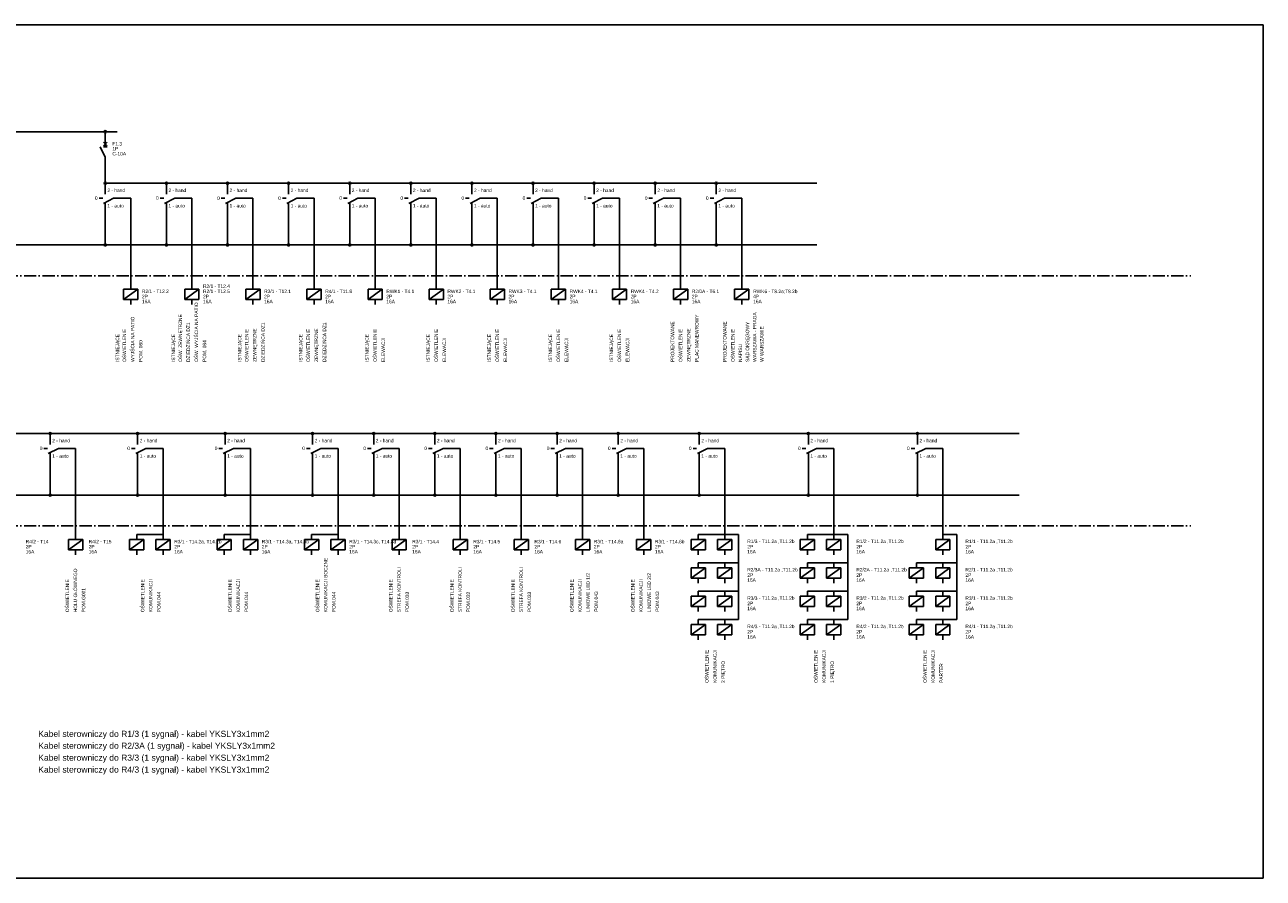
# Model space of a CAD drawing. Header units: centimetres. Extents: x -4250 to -484, y 169 to 6592.
# Tile 3 of 178: x -3707 to -3098, y 2011 to 2431. Entities that reach past the tile are written whole.
import ezdxf

# ---------------------------------------------------------------- set-up
doc = ezdxf.new("R2010")
doc.units = ezdxf.units.CM
doc.linetypes.add('ACAD_ISO10W100', pattern=[18, 12, -3, 0, -3])
doc.layers.add('1', color=7, linetype='Continuous')
doc.styles.add('ARIAL', font='arial.ttf')

msp = doc.modelspace()

# ---------------------------------------------------------------- linework, layer by layer
for p, q in [((-4249.7785, 2431.0084), (-3098.1985, 2431.0084)), ((-3098.1985, 2011.0084), (-3098.1985, 2431.0084)), ((-3639.2768, 2180.1688), (-3652.2516, 2180.1688)), ((-3596.252, 2180.1688), (-3609.2268, 2180.1688)), ((-3553.2272, 2180.1688), (-3566.202, 2180.1688)), ((-3363.0702, 2180.1688), (-3376.045, 2180.1688)), ((-3309.4238, 2180.1688), (-3322.3986, 2180.1688)), ((-3363.0702, 2166.2113), (-3376.045, 2166.2113)), ((-3309.4238, 2166.2113), (-3322.3986, 2166.2113)), ((-3255.7775, 2166.2113), (-3268.7523, 2166.2113)), ((-3363.0702, 2152.2538), (-3376.045, 2152.2538)), ((-3309.4238, 2152.2538), (-3322.3986, 2152.2538)), ((-3255.7775, 2152.2538), (-3268.7523, 2152.2538)), ((-3363.0702, 2138.2963), (-3376.045, 2138.2963)), ((-3309.4238, 2138.2963), (-3322.3986, 2138.2963)), ((-3255.7775, 2138.2963), (-3268.7523, 2138.2963)), ((-4249.7785, 2011.0084), (-3098.1985, 2011.0084))]:
    msp.add_line(p, q)
at = {"linetype": 'ACAD_ISO10W100', "ltscale": 0.5}
for points in [[(-4208.1514, 2307.5254), (-3133.7513, 2307.5254)], [(-4208.1514, 2184.3785), (-3133.7513, 2184.3785)]]:
    msp.add_lwpolyline(points, dxfattribs=at)
at = {"layer": '1'}
for p, q in [((-4144.5404, 2378.3963), (-3661.778, 2378.3963)), ((-3667.6884, 2352.9951), (-3667.6884, 2360.8963)), ((-3218.2703, 2229.8482), (-3724.8516, 2229.8482)), ((-3356.1963, 2180.1688), (-3363.0702, 2180.1688)), ((-3356.1963, 2180.1688), (-3356.1963, 2166.2113)), ((-3302.5499, 2180.1688), (-3309.4238, 2180.1688)), ((-3302.5499, 2180.1688), (-3302.5499, 2166.2113)), ((-3248.9036, 2180.1688), (-3255.7775, 2180.1688)), ((-3248.9036, 2180.1688), (-3248.9036, 2166.2113)), ((-3356.1963, 2166.2113), (-3363.0702, 2166.2113)), ((-3356.1963, 2166.2113), (-3356.1963, 2152.2538)), ((-3302.5499, 2166.2113), (-3309.4238, 2166.2113)), ((-3302.5499, 2166.2113), (-3302.5499, 2152.2538)), ((-3248.9036, 2166.2113), (-3255.7775, 2166.2113)), ((-3248.9036, 2166.2113), (-3248.9036, 2152.2538)), ((-3356.1963, 2152.2538), (-3363.0702, 2152.2538)), ((-3356.1963, 2152.2538), (-3356.1963, 2138.2963)), ((-3302.5499, 2152.2538), (-3309.4238, 2152.2538)), ((-3302.5499, 2152.2538), (-3302.5499, 2138.2963)), ((-3248.9036, 2152.2538), (-3255.7775, 2152.2538)), ((-3248.9036, 2152.2538), (-3248.9036, 2138.2963)), ((-3356.1963, 2138.2963), (-3363.0702, 2138.2963)), ((-3302.5499, 2138.2963), (-3309.4238, 2138.2963)), ((-3248.9036, 2138.2963), (-3255.7775, 2138.2963))]:
    msp.add_line(p, q, dxfattribs=at)
at = {"layer": '1', "color": 3}
for p, q in [((-3667.6884, 2378.3963), (-3667.6884, 2375.8463)), ((-3667.6884, 2375.8963), (-3667.6884, 2370.8963)), ((-3667.6884, 2365.8963), (-3670.1884, 2370.8963)), ((-3668.5884, 2371.4963), (-3666.7884, 2373.2963)), ((-3666.7884, 2371.4963), (-3668.5884, 2373.2963)), ((-3666.7884, 2370.8963), (-3668.5884, 2370.8963)), ((-3667.6884, 2365.8963), (-3667.6884, 2360.8963)), ((-3668.9656, 2345.6107), (-3670.7656, 2345.6107)), ((-3663.6128, 2345.6107), (-3668.6128, 2343.1107)), ((-3667.6884, 2347.6485), (-3667.6884, 2349.4485)), ((-3638.9156, 2345.6107), (-3640.7156, 2345.6107)), ((-3633.5628, 2345.6107), (-3638.5628, 2343.1107)), ((-3637.6384, 2347.6485), (-3637.6384, 2349.4485)), ((-3608.8656, 2345.6107), (-3610.6656, 2345.6107)), ((-3603.5128, 2345.6107), (-3608.5128, 2343.1107)), ((-3607.5884, 2347.6485), (-3607.5884, 2349.4485)), ((-3578.8156, 2345.6107), (-3580.6156, 2345.6107)), ((-3573.4628, 2345.6107), (-3578.4628, 2343.1107)), ((-3577.5384, 2347.6485), (-3577.5384, 2349.4485)), ((-3548.7656, 2345.6107), (-3550.5656, 2345.6107)), ((-3543.4128, 2345.6107), (-3548.4128, 2343.1107)), ((-3547.4884, 2347.6485), (-3547.4884, 2349.4485)), ((-3518.7156, 2345.6107), (-3520.5156, 2345.6107)), ((-3513.3628, 2345.6107), (-3518.3628, 2343.1107)), ((-3517.4384, 2347.6485), (-3517.4384, 2349.4485)), ((-3488.6656, 2345.6107), (-3490.4656, 2345.6107)), ((-3483.3128, 2345.6107), (-3488.3128, 2343.1107)), ((-3487.3884, 2347.6485), (-3487.3884, 2349.4485)), ((-3458.6156, 2345.6107), (-3460.4156, 2345.6107)), ((-3453.2628, 2345.6107), (-3458.2628, 2343.1107)), ((-3457.3384, 2347.6485), (-3457.3384, 2349.4485)), ((-3428.5656, 2345.6107), (-3430.3656, 2345.6107)), ((-3423.2128, 2345.6107), (-3428.2128, 2343.1107)), ((-3427.2884, 2347.6485), (-3427.2884, 2349.4485)), ((-3398.5156, 2345.6107), (-3400.3156, 2345.6107)), ((-3393.1628, 2345.6107), (-3398.1628, 2343.1107)), ((-3397.2384, 2347.6485), (-3397.2384, 2349.4485)), ((-3368.4656, 2345.6107), (-3370.2656, 2345.6107)), ((-3363.1128, 2345.6107), (-3368.1128, 2343.1107)), ((-3367.1884, 2347.6485), (-3367.1884, 2349.4485)), ((-3667.6884, 2343.5729), (-3667.6884, 2341.7729)), ((-3637.6384, 2343.5729), (-3637.6384, 2341.7729)), ((-3607.5884, 2343.5729), (-3607.5884, 2341.7729)), ((-3577.5384, 2343.5729), (-3577.5384, 2341.7729)), ((-3547.4884, 2343.5729), (-3547.4884, 2341.7729)), ((-3517.4384, 2343.5729), (-3517.4384, 2341.7729)), ((-3487.3884, 2343.5729), (-3487.3884, 2341.7729)), ((-3457.3384, 2343.5729), (-3457.3384, 2341.7729)), ((-3427.2884, 2343.5729), (-3427.2884, 2341.7729)), ((-3397.2384, 2343.5729), (-3397.2384, 2341.7729)), ((-3367.1884, 2343.5729), (-3367.1884, 2341.7729)), ((-3694.8016, 2224.5016), (-3694.8016, 2226.3016)), ((-3651.7768, 2224.5016), (-3651.7768, 2226.3016)), ((-3608.752, 2224.5016), (-3608.752, 2226.3016)), ((-3565.7272, 2224.5016), (-3565.7272, 2226.3016)), ((-3535.6772, 2224.5016), (-3535.6772, 2226.3016)), ((-3505.6272, 2224.5016), (-3505.6272, 2226.3016)), ((-3475.5772, 2224.5016), (-3475.5772, 2226.3016)), ((-3445.4509, 2224.5016), (-3445.4509, 2226.3016)), ((-3415.4009, 2224.5016), (-3415.4009, 2226.3016)), ((-3375.5702, 2224.5016), (-3375.5702, 2226.3016)), ((-3321.9238, 2224.5016), (-3321.9238, 2226.3016)), ((-3268.2775, 2224.5016), (-3268.2775, 2226.3016)), ((-3696.0789, 2222.4638), (-3697.8789, 2222.4638)), ((-3690.726, 2222.4638), (-3695.726, 2219.9638)), ((-3694.8016, 2220.426), (-3694.8016, 2218.626)), ((-3653.0541, 2222.4638), (-3654.8541, 2222.4638)), ((-3647.7012, 2222.4638), (-3652.7012, 2219.9638)), ((-3651.7768, 2220.426), (-3651.7768, 2218.626)), ((-3610.0293, 2222.4638), (-3611.8293, 2222.4638)), ((-3604.6764, 2222.4638), (-3609.6764, 2219.9638)), ((-3608.752, 2220.426), (-3608.752, 2218.626)), ((-3567.0045, 2222.4638), (-3568.8045, 2222.4638)), ((-3561.6516, 2222.4638), (-3566.6516, 2219.9638)), ((-3565.7272, 2220.426), (-3565.7272, 2218.626)), ((-3536.9545, 2222.4638), (-3538.7545, 2222.4638)), ((-3531.6016, 2222.4638), (-3536.6016, 2219.9638)), ((-3535.6772, 2220.426), (-3535.6772, 2218.626)), ((-3506.9045, 2222.4638), (-3508.7045, 2222.4638)), ((-3501.5516, 2222.4638), (-3506.5516, 2219.9638)), ((-3505.6272, 2220.426), (-3505.6272, 2218.626)), ((-3476.8545, 2222.4638), (-3478.6545, 2222.4638)), ((-3471.5016, 2222.4638), (-3476.5016, 2219.9638)), ((-3475.5772, 2220.426), (-3475.5772, 2218.626)), ((-3446.7282, 2222.4638), (-3448.5282, 2222.4638)), ((-3441.3753, 2222.4638), (-3446.3753, 2219.9638)), ((-3445.4509, 2220.426), (-3445.4509, 2218.626)), ((-3416.6782, 2222.4638), (-3418.4782, 2222.4638)), ((-3411.3253, 2222.4638), (-3416.3253, 2219.9638)), ((-3415.4009, 2220.426), (-3415.4009, 2218.626)), ((-3376.8475, 2222.4638), (-3378.6475, 2222.4638)), ((-3371.4946, 2222.4638), (-3376.4946, 2219.9638)), ((-3375.5702, 2220.426), (-3375.5702, 2218.626)), ((-3323.2011, 2222.4638), (-3325.0011, 2222.4638)), ((-3317.8482, 2222.4638), (-3322.8482, 2219.9638)), ((-3321.9238, 2220.426), (-3321.9238, 2218.626)), ((-3269.5547, 2222.4638), (-3271.3547, 2222.4638)), ((-3264.2019, 2222.4638), (-3269.2019, 2219.9638)), ((-3268.2775, 2220.426), (-3268.2775, 2218.626))]:
    msp.add_line(p, q, dxfattribs=at)
at = {"layer": '1', "color": 42}
for p, q in [((-3655.1884, 2300.8157), (-3655.1884, 2303.3157)), ((-3625.1384, 2300.8157), (-3625.1384, 2303.3157)), ((-3595.0884, 2300.8157), (-3595.0884, 2303.3157)), ((-3565.0384, 2300.8157), (-3565.0384, 2303.3157)), ((-3534.9884, 2300.8157), (-3534.9884, 2303.3157)), ((-3504.9384, 2300.8157), (-3504.9384, 2303.3157)), ((-3474.8884, 2300.8157), (-3474.8884, 2303.3157)), ((-3444.8384, 2300.8157), (-3444.8384, 2303.3157)), ((-3414.7884, 2300.8157), (-3414.7884, 2303.3157)), ((-3384.7384, 2300.8157), (-3384.7384, 2303.3157)), ((-3354.6884, 2300.8157), (-3354.6884, 2303.3157)), ((-3658.6884, 2300.8157), (-3658.6884, 2295.8157)), ((-3658.6884, 2300.8157), (-3651.6884, 2300.8157)), ((-3651.6884, 2300.8157), (-3651.6884, 2295.8157)), ((-3628.6384, 2300.8157), (-3621.6384, 2300.8157)), ((-3628.6384, 2300.8157), (-3628.6384, 2295.8157)), ((-3621.6384, 2300.8157), (-3621.6384, 2295.8157)), ((-3598.5884, 2300.8157), (-3591.5884, 2300.8157)), ((-3598.5884, 2300.8157), (-3598.5884, 2295.8157)), ((-3591.5884, 2300.8157), (-3591.5884, 2295.8157)), ((-3568.5384, 2300.8157), (-3568.5384, 2295.8157)), ((-3568.5384, 2300.8157), (-3561.5384, 2300.8157)), ((-3561.5384, 2300.8157), (-3561.5384, 2295.8157)), ((-3538.4884, 2300.8157), (-3538.4884, 2295.8157)), ((-3538.4884, 2300.8157), (-3531.4884, 2300.8157)), ((-3531.4884, 2300.8157), (-3531.4884, 2295.8157)), ((-3508.4384, 2300.8157), (-3501.4384, 2300.8157)), ((-3508.4384, 2300.8157), (-3508.4384, 2295.8157)), ((-3501.4384, 2300.8157), (-3501.4384, 2295.8157)), ((-3478.3884, 2300.8157), (-3471.3884, 2300.8157)), ((-3478.3884, 2300.8157), (-3478.3884, 2295.8157)), ((-3471.3884, 2300.8157), (-3471.3884, 2295.8157)), ((-3448.3384, 2300.8157), (-3448.3384, 2295.8157)), ((-3448.3384, 2300.8157), (-3441.3384, 2300.8157)), ((-3441.3384, 2300.8157), (-3441.3384, 2295.8157)), ((-3418.2884, 2300.8157), (-3411.2884, 2300.8157)), ((-3418.2884, 2300.8157), (-3418.2884, 2295.8157)), ((-3411.2884, 2300.8157), (-3411.2884, 2295.8157)), ((-3388.2384, 2300.8157), (-3381.2384, 2300.8157)), ((-3388.2384, 2300.8157), (-3388.2384, 2295.8157)), ((-3381.2384, 2300.8157), (-3381.2384, 2295.8157)), ((-3358.1884, 2300.8157), (-3351.1884, 2300.8157)), ((-3358.1884, 2300.8157), (-3358.1884, 2295.8157)), ((-3351.1884, 2300.8157), (-3351.1884, 2295.8157)), ((-3658.6884, 2295.8157), (-3651.6884, 2295.8157)), ((-3655.1884, 2295.8157), (-3655.1884, 2293.3157)), ((-3628.6384, 2295.8157), (-3621.6384, 2295.8157)), ((-3625.1384, 2295.8157), (-3625.1384, 2293.3157)), ((-3598.5884, 2295.8157), (-3591.5884, 2295.8157)), ((-3595.0884, 2295.8157), (-3595.0884, 2293.3157)), ((-3568.5384, 2295.8157), (-3561.5384, 2295.8157)), ((-3565.0384, 2295.8157), (-3565.0384, 2293.3157)), ((-3538.4884, 2295.8157), (-3531.4884, 2295.8157)), ((-3534.9884, 2295.8157), (-3534.9884, 2293.3157)), ((-3508.4384, 2295.8157), (-3501.4384, 2295.8157)), ((-3504.9384, 2295.8157), (-3504.9384, 2293.3157)), ((-3478.3884, 2295.8157), (-3471.3884, 2295.8157)), ((-3474.8884, 2295.8157), (-3474.8884, 2293.3157)), ((-3448.3384, 2295.8157), (-3441.3384, 2295.8157)), ((-3444.8384, 2295.8157), (-3444.8384, 2293.3157)), ((-3418.2884, 2295.8157), (-3411.2884, 2295.8157)), ((-3414.7884, 2295.8157), (-3414.7884, 2293.3157)), ((-3388.2384, 2295.8157), (-3381.2384, 2295.8157)), ((-3384.7384, 2295.8157), (-3384.7384, 2293.3157)), ((-3358.1884, 2295.8157), (-3351.1884, 2295.8157)), ((-3354.6884, 2295.8157), (-3354.6884, 2293.3157)), ((-3685.8016, 2177.6688), (-3685.8016, 2172.6688)), ((-3685.8016, 2177.6688), (-3678.8016, 2177.6688)), ((-3682.3016, 2177.6688), (-3682.3016, 2180.1688)), ((-3678.8016, 2177.6688), (-3678.8016, 2172.6688)), ((-3655.7516, 2177.6688), (-3655.7516, 2172.6688)), ((-3655.7516, 2177.6688), (-3648.7516, 2177.6688)), ((-3652.2516, 2177.6688), (-3652.2516, 2180.1688)), ((-3648.7516, 2177.6688), (-3648.7516, 2172.6688)), ((-3642.7768, 2177.6688), (-3635.7768, 2177.6688)), ((-3642.7768, 2177.6688), (-3642.7768, 2172.6688)), ((-3639.2768, 2177.6688), (-3639.2768, 2180.1688)), ((-3635.7768, 2177.6688), (-3635.7768, 2172.6688)), ((-3612.7268, 2177.6688), (-3612.7268, 2172.6688)), ((-3612.7268, 2177.6688), (-3605.7268, 2177.6688)), ((-3609.2268, 2177.6688), (-3609.2268, 2180.1688)), ((-3605.7268, 2177.6688), (-3605.7268, 2172.6688)), ((-3599.752, 2177.6688), (-3592.752, 2177.6688)), ((-3599.752, 2177.6688), (-3599.752, 2172.6688)), ((-3596.252, 2177.6688), (-3596.252, 2180.1688)), ((-3592.752, 2177.6688), (-3592.752, 2172.6688)), ((-3569.702, 2177.6688), (-3569.702, 2172.6688)), ((-3569.702, 2177.6688), (-3562.702, 2177.6688)), ((-3566.202, 2177.6688), (-3566.202, 2180.1688)), ((-3562.702, 2177.6688), (-3562.702, 2172.6688)), ((-3556.7272, 2177.6688), (-3549.7272, 2177.6688)), ((-3556.7272, 2177.6688), (-3556.7272, 2172.6688)), ((-3553.2272, 2177.6688), (-3553.2272, 2180.1688)), ((-3549.7272, 2177.6688), (-3549.7272, 2172.6688)), ((-3526.6772, 2177.6688), (-3526.6772, 2172.6688)), ((-3526.6772, 2177.6688), (-3519.6772, 2177.6688)), ((-3523.1772, 2177.6688), (-3523.1772, 2180.1688)), ((-3519.6772, 2177.6688), (-3519.6772, 2172.6688)), ((-3496.6272, 2177.6688), (-3489.6272, 2177.6688)), ((-3496.6272, 2177.6688), (-3496.6272, 2172.6688)), ((-3493.1272, 2177.6688), (-3493.1272, 2180.1688)), ((-3489.6272, 2177.6688), (-3489.6272, 2172.6688)), ((-3466.5772, 2177.6688), (-3459.5772, 2177.6688)), ((-3466.5772, 2177.6688), (-3466.5772, 2172.6688)), ((-3463.0772, 2177.6688), (-3463.0772, 2180.1688)), ((-3459.5772, 2177.6688), (-3459.5772, 2172.6688)), ((-3436.4509, 2177.6688), (-3429.4509, 2177.6688)), ((-3436.4509, 2177.6688), (-3436.4509, 2172.6688)), ((-3432.9509, 2177.6688), (-3432.9509, 2180.1688)), ((-3429.4509, 2177.6688), (-3429.4509, 2172.6688)), ((-3406.4009, 2177.6688), (-3399.4009, 2177.6688)), ((-3406.4009, 2177.6688), (-3406.4009, 2172.6688)), ((-3402.9009, 2177.6688), (-3402.9009, 2180.1688)), ((-3399.4009, 2177.6688), (-3399.4009, 2172.6688)), ((-3379.545, 2177.6688), (-3379.545, 2172.6688)), ((-3379.545, 2177.6688), (-3372.545, 2177.6688)), ((-3376.045, 2177.6688), (-3376.045, 2180.1688)), ((-3372.545, 2177.6688), (-3372.545, 2172.6688)), ((-3366.5702, 2177.6688), (-3366.5702, 2172.6688)), ((-3366.5702, 2177.6688), (-3359.5702, 2177.6688)), ((-3363.0702, 2177.6688), (-3363.0702, 2180.1688)), ((-3359.5702, 2177.6688), (-3359.5702, 2172.6688)), ((-3325.8986, 2177.6688), (-3325.8986, 2172.6688)), ((-3325.8986, 2177.6688), (-3318.8986, 2177.6688)), ((-3322.3986, 2177.6688), (-3322.3986, 2180.1688)), ((-3318.8986, 2177.6688), (-3318.8986, 2172.6688)), ((-3312.9238, 2177.6688), (-3312.9238, 2172.6688)), ((-3312.9238, 2177.6688), (-3305.9238, 2177.6688)), ((-3309.4238, 2177.6688), (-3309.4238, 2180.1688)), ((-3305.9238, 2177.6688), (-3305.9238, 2172.6688)), ((-3259.2775, 2177.6688), (-3259.2775, 2172.6688)), ((-3259.2775, 2177.6688), (-3252.2775, 2177.6688)), ((-3255.7775, 2177.6688), (-3255.7775, 2180.1688)), ((-3252.2775, 2177.6688), (-3252.2775, 2172.6688)), ((-3685.8016, 2172.6688), (-3678.8016, 2172.6688)), ((-3682.3016, 2172.6688), (-3682.3016, 2170.1688)), ((-3655.7516, 2172.6688), (-3648.7516, 2172.6688)), ((-3652.2516, 2172.6688), (-3652.2516, 2170.1688)), ((-3642.7768, 2172.6688), (-3635.7768, 2172.6688)), ((-3639.2768, 2172.6688), (-3639.2768, 2170.1688)), ((-3612.7268, 2172.6688), (-3605.7268, 2172.6688)), ((-3609.2268, 2172.6688), (-3609.2268, 2170.1688)), ((-3599.752, 2172.6688), (-3592.752, 2172.6688)), ((-3596.252, 2172.6688), (-3596.252, 2170.1688)), ((-3569.702, 2172.6688), (-3562.702, 2172.6688)), ((-3566.202, 2172.6688), (-3566.202, 2170.1688)), ((-3556.7272, 2172.6688), (-3549.7272, 2172.6688)), ((-3553.2272, 2172.6688), (-3553.2272, 2170.1688)), ((-3526.6772, 2172.6688), (-3519.6772, 2172.6688)), ((-3523.1772, 2172.6688), (-3523.1772, 2170.1688)), ((-3496.6272, 2172.6688), (-3489.6272, 2172.6688)), ((-3493.1272, 2172.6688), (-3493.1272, 2170.1688)), ((-3466.5772, 2172.6688), (-3459.5772, 2172.6688)), ((-3463.0772, 2172.6688), (-3463.0772, 2170.1688)), ((-3436.4509, 2172.6688), (-3429.4509, 2172.6688)), ((-3432.9509, 2172.6688), (-3432.9509, 2170.1688)), ((-3406.4009, 2172.6688), (-3399.4009, 2172.6688)), ((-3402.9009, 2172.6688), (-3402.9009, 2170.1688)), ((-3379.545, 2172.6688), (-3372.545, 2172.6688)), ((-3376.045, 2172.6688), (-3376.045, 2170.1688)), ((-3366.5702, 2172.6688), (-3359.5702, 2172.6688)), ((-3363.0702, 2172.6688), (-3363.0702, 2170.1688)), ((-3325.8986, 2172.6688), (-3318.8986, 2172.6688)), ((-3322.3986, 2172.6688), (-3322.3986, 2170.1688)), ((-3312.9238, 2172.6688), (-3305.9238, 2172.6688)), ((-3309.4238, 2172.6688), (-3309.4238, 2170.1688)), ((-3259.2775, 2172.6688), (-3252.2775, 2172.6688)), ((-3255.7775, 2172.6688), (-3255.7775, 2170.1688)), ((-3379.545, 2163.7113), (-3379.545, 2158.7113)), ((-3379.545, 2163.7113), (-3372.545, 2163.7113)), ((-3376.045, 2163.7113), (-3376.045, 2166.2113)), ((-3372.545, 2163.7113), (-3372.545, 2158.7113)), ((-3366.5702, 2163.7113), (-3359.5702, 2163.7113)), ((-3366.5702, 2163.7113), (-3366.5702, 2158.7113)), ((-3363.0702, 2163.7113), (-3363.0702, 2166.2113)), ((-3359.5702, 2163.7113), (-3359.5702, 2158.7113)), ((-3325.8986, 2163.7113), (-3325.8986, 2158.7113)), ((-3325.8986, 2163.7113), (-3318.8986, 2163.7113)), ((-3322.3986, 2163.7113), (-3322.3986, 2166.2113)), ((-3318.8986, 2163.7113), (-3318.8986, 2158.7113)), ((-3312.9238, 2163.7113), (-3305.9238, 2163.7113)), ((-3312.9238, 2163.7113), (-3312.9238, 2158.7113)), ((-3309.4238, 2163.7113), (-3309.4238, 2166.2113)), ((-3305.9238, 2163.7113), (-3305.9238, 2158.7113)), ((-3272.2523, 2163.7113), (-3272.2523, 2158.7113)), ((-3272.2523, 2163.7113), (-3265.2523, 2163.7113)), ((-3268.7523, 2163.7113), (-3268.7523, 2166.2113)), ((-3265.2523, 2163.7113), (-3265.2523, 2158.7113)), ((-3259.2775, 2163.7113), (-3252.2775, 2163.7113)), ((-3259.2775, 2163.7113), (-3259.2775, 2158.7113)), ((-3255.7775, 2163.7113), (-3255.7775, 2166.2113)), ((-3252.2775, 2163.7113), (-3252.2775, 2158.7113)), ((-3379.545, 2158.7113), (-3372.545, 2158.7113)), ((-3376.045, 2158.7113), (-3376.045, 2156.2113)), ((-3366.5702, 2158.7113), (-3359.5702, 2158.7113)), ((-3363.0702, 2158.7113), (-3363.0702, 2156.2113)), ((-3325.8986, 2158.7113), (-3318.8986, 2158.7113)), ((-3322.3986, 2158.7113), (-3322.3986, 2156.2113)), ((-3312.9238, 2158.7113), (-3305.9238, 2158.7113)), ((-3309.4238, 2158.7113), (-3309.4238, 2156.2113)), ((-3272.2523, 2158.7113), (-3265.2523, 2158.7113)), ((-3268.7523, 2158.7113), (-3268.7523, 2156.2113)), ((-3259.2775, 2158.7113), (-3252.2775, 2158.7113)), ((-3255.7775, 2158.7113), (-3255.7775, 2156.2113)), ((-3376.045, 2149.7538), (-3376.045, 2152.2538)), ((-3363.0702, 2149.7538), (-3363.0702, 2152.2538)), ((-3322.3986, 2149.7538), (-3322.3986, 2152.2538)), ((-3309.4238, 2149.7538), (-3309.4238, 2152.2538)), ((-3268.7523, 2149.7538), (-3268.7523, 2152.2538)), ((-3255.7775, 2149.7538), (-3255.7775, 2152.2538)), ((-3379.545, 2149.7538), (-3379.545, 2144.7538)), ((-3379.545, 2149.7538), (-3372.545, 2149.7538)), ((-3379.545, 2144.7538), (-3372.545, 2144.7538)), ((-3376.045, 2144.7538), (-3376.045, 2142.2538)), ((-3372.545, 2149.7538), (-3372.545, 2144.7538)), ((-3366.5702, 2149.7538), (-3359.5702, 2149.7538)), ((-3366.5702, 2149.7538), (-3366.5702, 2144.7538)), ((-3366.5702, 2144.7538), (-3359.5702, 2144.7538)), ((-3363.0702, 2144.7538), (-3363.0702, 2142.2538)), ((-3359.5702, 2149.7538), (-3359.5702, 2144.7538)), ((-3325.8986, 2149.7538), (-3325.8986, 2144.7538)), ((-3325.8986, 2149.7538), (-3318.8986, 2149.7538)), ((-3325.8986, 2144.7538), (-3318.8986, 2144.7538)), ((-3322.3986, 2144.7538), (-3322.3986, 2142.2538)), ((-3318.8986, 2149.7538), (-3318.8986, 2144.7538)), ((-3312.9238, 2149.7538), (-3305.9238, 2149.7538)), ((-3312.9238, 2149.7538), (-3312.9238, 2144.7538)), ((-3312.9238, 2144.7538), (-3305.9238, 2144.7538)), ((-3309.4238, 2144.7538), (-3309.4238, 2142.2538)), ((-3305.9238, 2149.7538), (-3305.9238, 2144.7538)), ((-3272.2523, 2149.7538), (-3272.2523, 2144.7538)), ((-3272.2523, 2149.7538), (-3265.2523, 2149.7538)), ((-3272.2523, 2144.7538), (-3265.2523, 2144.7538)), ((-3268.7523, 2144.7538), (-3268.7523, 2142.2538)), ((-3265.2523, 2149.7538), (-3265.2523, 2144.7538)), ((-3259.2775, 2149.7538), (-3252.2775, 2149.7538)), ((-3259.2775, 2149.7538), (-3259.2775, 2144.7538)), ((-3259.2775, 2144.7538), (-3252.2775, 2144.7538)), ((-3255.7775, 2144.7538), (-3255.7775, 2142.2538)), ((-3252.2775, 2149.7538), (-3252.2775, 2144.7538)), ((-3376.045, 2135.7963), (-3376.045, 2138.2963)), ((-3363.0702, 2135.7963), (-3363.0702, 2138.2963)), ((-3322.3986, 2135.7963), (-3322.3986, 2138.2963)), ((-3309.4238, 2135.7963), (-3309.4238, 2138.2963)), ((-3268.7523, 2135.7963), (-3268.7523, 2138.2963)), ((-3255.7775, 2135.7963), (-3255.7775, 2138.2963)), ((-3379.545, 2135.7963), (-3379.545, 2130.7963)), ((-3379.545, 2135.7963), (-3372.545, 2135.7963)), ((-3372.545, 2135.7963), (-3372.545, 2130.7963)), ((-3366.5702, 2135.7963), (-3359.5702, 2135.7963)), ((-3366.5702, 2135.7963), (-3366.5702, 2130.7963)), ((-3359.5702, 2135.7963), (-3359.5702, 2130.7963)), ((-3325.8986, 2135.7963), (-3325.8986, 2130.7963)), ((-3325.8986, 2135.7963), (-3318.8986, 2135.7963)), ((-3318.8986, 2135.7963), (-3318.8986, 2130.7963)), ((-3312.9238, 2135.7963), (-3305.9238, 2135.7963)), ((-3312.9238, 2135.7963), (-3312.9238, 2130.7963)), ((-3305.9238, 2135.7963), (-3305.9238, 2130.7963)), ((-3272.2523, 2135.7963), (-3272.2523, 2130.7963)), ((-3272.2523, 2135.7963), (-3265.2523, 2135.7963)), ((-3265.2523, 2135.7963), (-3265.2523, 2130.7963)), ((-3259.2775, 2135.7963), (-3252.2775, 2135.7963)), ((-3259.2775, 2135.7963), (-3259.2775, 2130.7963)), ((-3252.2775, 2135.7963), (-3252.2775, 2130.7963)), ((-3379.545, 2130.7963), (-3372.545, 2130.7963)), ((-3376.045, 2130.7963), (-3376.045, 2128.2963)), ((-3366.5702, 2130.7963), (-3359.5702, 2130.7963)), ((-3363.0702, 2130.7963), (-3363.0702, 2128.2963)), ((-3325.8986, 2130.7963), (-3318.8986, 2130.7963)), ((-3322.3986, 2130.7963), (-3322.3986, 2128.2963)), ((-3312.9238, 2130.7963), (-3305.9238, 2130.7963)), ((-3309.4238, 2130.7963), (-3309.4238, 2128.2963)), ((-3272.2523, 2130.7963), (-3265.2523, 2130.7963)), ((-3268.7523, 2130.7963), (-3268.7523, 2128.2963)), ((-3259.2775, 2130.7963), (-3252.2775, 2130.7963)), ((-3255.7775, 2130.7963), (-3255.7775, 2128.2963))]:
    msp.add_line(p, q, dxfattribs=at)
at = {"layer": '1'}
for points in [[(-3317.7679, 2352.9951), (-3667.6884, 2352.9951)], [(-3667.6884, 2349.4485), (-3667.6884, 2352.9951)], [(-3637.6384, 2349.4485), (-3637.6384, 2352.9951)], [(-3607.5884, 2349.4485), (-3607.5884, 2352.9951)], [(-3577.5384, 2349.4485), (-3577.5384, 2352.9951)], [(-3547.4884, 2349.4485), (-3547.4884, 2352.9951)], [(-3517.4384, 2349.4485), (-3517.4384, 2352.9951)], [(-3487.3884, 2349.4485), (-3487.3884, 2352.9951)], [(-3457.3384, 2349.4485), (-3457.3384, 2352.9951)], [(-3427.2884, 2349.4485), (-3427.2884, 2352.9951)], [(-3397.2384, 2349.4485), (-3397.2384, 2352.9951)], [(-3367.1884, 2349.4485), (-3367.1884, 2352.9951)], [(-3663.6128, 2345.6107), (-3655.1884, 2345.6107)], [(-3655.1884, 2303.3157), (-3655.1884, 2345.6107)], [(-3633.5628, 2345.6107), (-3625.1384, 2345.6107)], [(-3625.1384, 2303.3157), (-3625.1384, 2345.6107)], [(-3603.5128, 2345.6107), (-3595.0884, 2345.6107)], [(-3595.0884, 2303.3157), (-3595.0884, 2345.6107)], [(-3573.4628, 2345.6107), (-3565.0384, 2345.6107)], [(-3565.0384, 2303.3157), (-3565.0384, 2345.6107)], [(-3543.4128, 2345.6107), (-3534.9884, 2345.6107)], [(-3534.9884, 2303.3157), (-3534.9884, 2345.6107)], [(-3513.3628, 2345.6107), (-3504.9384, 2345.6107)], [(-3504.9384, 2303.3157), (-3504.9384, 2345.6107)], [(-3483.3128, 2345.6107), (-3474.8884, 2345.6107)], [(-3474.8884, 2303.3157), (-3474.8884, 2345.6107)], [(-3453.2628, 2345.6107), (-3444.8384, 2345.6107)], [(-3444.8384, 2303.3157), (-3444.8384, 2345.6107)], [(-3423.2128, 2345.6107), (-3414.7884, 2345.6107)], [(-3414.7884, 2303.3157), (-3414.7884, 2345.6107)], [(-3393.1628, 2345.6107), (-3384.7384, 2345.6107)], [(-3384.7384, 2303.3157), (-3384.7384, 2345.6107)], [(-3363.1128, 2345.6107), (-3354.6884, 2345.6107)], [(-3354.6884, 2303.3157), (-3354.6884, 2345.6107)], [(-3667.6884, 2341.7729), (-3667.6884, 2322.6366)], [(-3637.6384, 2341.7729), (-3637.6384, 2322.6366)], [(-3607.5884, 2341.7729), (-3607.5884, 2322.6366)], [(-3577.5384, 2341.7729), (-3577.5384, 2322.6366)], [(-3547.4884, 2341.7729), (-3547.4884, 2322.6366)], [(-3517.4384, 2341.7729), (-3517.4384, 2322.6366)], [(-3487.3884, 2341.7729), (-3487.3884, 2322.6366)], [(-3457.3384, 2341.7729), (-3457.3384, 2322.6366)], [(-3427.2884, 2341.7729), (-3427.2884, 2322.6366)], [(-3397.2384, 2341.7729), (-3397.2384, 2322.6366)], [(-3367.1884, 2341.7729), (-3367.1884, 2322.6366)], [(-4057.0404, 2291.7679), (-4057.0404, 2322.6366), (-3317.7679, 2322.6366)], [(-3694.8016, 2226.3016), (-3694.8016, 2229.8482)], [(-3651.7768, 2226.3016), (-3651.7768, 2229.8482)], [(-3608.752, 2226.3016), (-3608.752, 2229.8482)], [(-3565.7272, 2226.3016), (-3565.7272, 2229.8482)], [(-3535.6772, 2226.3016), (-3535.6772, 2229.8482)], [(-3505.6272, 2226.3016), (-3505.6272, 2229.8482)], [(-3475.5772, 2226.3016), (-3475.5772, 2229.8482)], [(-3445.4509, 2226.3016), (-3445.4509, 2229.8482)], [(-3415.4009, 2226.3016), (-3415.4009, 2229.8482)], [(-3375.5702, 2226.3016), (-3375.5702, 2229.8482)], [(-3321.9238, 2226.3016), (-3321.9238, 2229.8482)], [(-3268.2775, 2226.3016), (-3268.2775, 2229.8482)], [(-3694.8016, 2218.626), (-3694.8016, 2199.4897)], [(-3690.726, 2222.4638), (-3682.3016, 2222.4638)], [(-3682.3016, 2180.1688), (-3682.3016, 2222.4638)], [(-3651.7768, 2218.626), (-3651.7768, 2199.4897)], [(-3647.7012, 2222.4638), (-3639.2768, 2222.4638)], [(-3639.2768, 2180.1688), (-3639.2768, 2222.4638)], [(-3608.752, 2218.626), (-3608.752, 2199.4897)], [(-3604.6764, 2222.4638), (-3596.252, 2222.4638)], [(-3596.252, 2180.1688), (-3596.252, 2222.4638)], [(-3565.7272, 2218.626), (-3565.7272, 2199.4897)], [(-3561.6516, 2222.4638), (-3553.2272, 2222.4638)], [(-3553.2272, 2180.1688), (-3553.2272, 2222.4638)], [(-3535.6772, 2218.626), (-3535.6772, 2199.4897)], [(-3531.6016, 2222.4638), (-3523.1772, 2222.4638)], [(-3523.1772, 2180.1688), (-3523.1772, 2222.4638)], [(-3505.6272, 2218.626), (-3505.6272, 2199.4897)], [(-3501.5516, 2222.4638), (-3493.1272, 2222.4638)], [(-3493.1272, 2180.1688), (-3493.1272, 2222.4638)], [(-3475.5772, 2218.626), (-3475.5772, 2199.4897)], [(-3471.5016, 2222.4638), (-3463.0772, 2222.4638)], [(-3463.0772, 2180.1688), (-3463.0772, 2222.4638)], [(-3445.4509, 2218.626), (-3445.4509, 2199.4897)], [(-3441.3753, 2222.4638), (-3432.9509, 2222.4638)], [(-3432.9509, 2180.1688), (-3432.9509, 2222.4638)], [(-3415.4009, 2218.626), (-3415.4009, 2199.4897)], [(-3411.3253, 2222.4638), (-3402.9009, 2222.4638)], [(-3402.9009, 2180.1688), (-3402.9009, 2222.4638)], [(-3375.5702, 2218.626), (-3375.5702, 2199.4897)], [(-3371.4946, 2222.4638), (-3363.0702, 2222.4638)], [(-3363.0702, 2180.1688), (-3363.0702, 2222.4638)], [(-3321.9238, 2218.626), (-3321.9238, 2199.4897)], [(-3317.8482, 2222.4638), (-3309.4238, 2222.4638)], [(-3309.4238, 2180.1688), (-3309.4238, 2222.4638)], [(-3268.2775, 2218.626), (-3268.2775, 2199.4897)], [(-3264.2019, 2222.4638), (-3255.7775, 2222.4638)], [(-3255.7775, 2180.1688), (-3255.7775, 2222.4638)], [(-4048.3089, 2199.4897), (-3218.2703, 2199.4897)]]:
    msp.add_lwpolyline(points, dxfattribs=at)
at = {"layer": '1', "color": 42}
for points in [[(-3658.6884, 2295.8157), (-3651.6884, 2300.8157)], [(-3628.6384, 2295.8157), (-3621.6384, 2300.8157)], [(-3598.5884, 2295.8157), (-3591.5884, 2300.8157)], [(-3568.5384, 2295.8157), (-3561.5384, 2300.8157)], [(-3538.4884, 2295.8157), (-3531.4884, 2300.8157)], [(-3508.4384, 2295.8157), (-3501.4384, 2300.8157)], [(-3478.3884, 2295.8157), (-3471.3884, 2300.8157)], [(-3448.3384, 2295.8157), (-3441.3384, 2300.8157)], [(-3418.2884, 2295.8157), (-3411.2884, 2300.8157)], [(-3388.2384, 2295.8157), (-3381.2384, 2300.8157)], [(-3358.1884, 2295.8157), (-3351.1884, 2300.8157)], [(-3685.8016, 2172.6688), (-3678.8016, 2177.6688)], [(-3655.7516, 2172.6688), (-3648.7516, 2177.6688)], [(-3642.7768, 2172.6688), (-3635.7768, 2177.6688)], [(-3612.7268, 2172.6688), (-3605.7268, 2177.6688)], [(-3599.752, 2172.6688), (-3592.752, 2177.6688)], [(-3569.702, 2172.6688), (-3562.702, 2177.6688)], [(-3556.7272, 2172.6688), (-3549.7272, 2177.6688)], [(-3526.6772, 2172.6688), (-3519.6772, 2177.6688)], [(-3496.6272, 2172.6688), (-3489.6272, 2177.6688)], [(-3466.5772, 2172.6688), (-3459.5772, 2177.6688)], [(-3436.4509, 2172.6688), (-3429.4509, 2177.6688)], [(-3406.4009, 2172.6688), (-3399.4009, 2177.6688)], [(-3379.545, 2172.6688), (-3372.545, 2177.6688)], [(-3366.5702, 2172.6688), (-3359.5702, 2177.6688)], [(-3325.8986, 2172.6688), (-3318.8986, 2177.6688)], [(-3312.9238, 2172.6688), (-3305.9238, 2177.6688)], [(-3259.2775, 2172.6688), (-3252.2775, 2177.6688)], [(-3379.545, 2158.7113), (-3372.545, 2163.7113)], [(-3366.5702, 2158.7113), (-3359.5702, 2163.7113)], [(-3325.8986, 2158.7113), (-3318.8986, 2163.7113)], [(-3312.9238, 2158.7113), (-3305.9238, 2163.7113)], [(-3272.2523, 2158.7113), (-3265.2523, 2163.7113)], [(-3259.2775, 2158.7113), (-3252.2775, 2163.7113)], [(-3379.545, 2144.7538), (-3372.545, 2149.7538)], [(-3366.5702, 2144.7538), (-3359.5702, 2149.7538)], [(-3325.8986, 2144.7538), (-3318.8986, 2149.7538)], [(-3312.9238, 2144.7538), (-3305.9238, 2149.7538)], [(-3272.2523, 2144.7538), (-3265.2523, 2149.7538)], [(-3259.2775, 2144.7538), (-3252.2775, 2149.7538)], [(-3379.545, 2130.7963), (-3372.545, 2135.7963)], [(-3366.5702, 2130.7963), (-3359.5702, 2135.7963)], [(-3325.8986, 2130.7963), (-3318.8986, 2135.7963)], [(-3312.9238, 2130.7963), (-3305.9238, 2135.7963)], [(-3272.2523, 2130.7963), (-3265.2523, 2135.7963)], [(-3259.2775, 2130.7963), (-3252.2775, 2135.7963)]]:
    msp.add_lwpolyline(points, dxfattribs=at)
at = {"layer": '1'}
for centre in [(-3667.6884, 2352.9951), (-3637.6384, 2352.9951), (-3607.5884, 2352.9951), (-3577.5384, 2352.9951), (-3547.4884, 2352.9951), (-3517.4384, 2352.9951), (-3487.3884, 2352.9951), (-3457.3384, 2352.9951), (-3427.2884, 2352.9951), (-3397.2384, 2352.9951), (-3367.1884, 2352.9951), (-3667.6884, 2322.6366), (-3637.6384, 2322.6366), (-3607.5884, 2322.6366), (-3577.5384, 2322.6366), (-3547.4884, 2322.6366), (-3517.4384, 2322.6366), (-3487.3884, 2322.6366), (-3457.3384, 2322.6366), (-3427.2884, 2322.6366), (-3397.2384, 2322.6366), (-3367.1884, 2322.6366), (-3694.8016, 2229.8482), (-3651.7768, 2229.8482), (-3608.752, 2229.8482), (-3565.7272, 2229.8482), (-3535.6772, 2229.8482), (-3505.6272, 2229.8482), (-3475.5772, 2229.8482), (-3445.4509, 2229.8482), (-3415.4009, 2229.8482), (-3375.5702, 2229.8482), (-3321.9238, 2229.8482), (-3268.2775, 2229.8482), (-3694.8016, 2199.4897), (-3651.7768, 2199.4897), (-3608.752, 2199.4897), (-3565.7272, 2199.4897), (-3535.6772, 2199.4897), (-3505.6272, 2199.4897), (-3475.5772, 2199.4897), (-3445.4509, 2199.4897), (-3415.4009, 2199.4897), (-3375.5702, 2199.4897), (-3321.9238, 2199.4897), (-3268.2775, 2199.4897)]:
    msp.add_circle(centre, 0.5, dxfattribs=at)
at = {"layer": 'Defpoints', "color": 3, "linetype": 'Continuous'}
msp.add_circle((-3667.6884, 2378.3963), 0.5, dxfattribs=at)

# ---------------------------------------------------------------- texts
at = {"layer": '1', "color": 3, "style": 'ARIAL'}
for s, p in [('1P', (-3664.1984, 2369.1463)), ('F1.3', (-3664.1984, 2371.5972)), ('C-10A', (-3664.1984, 2366.6963)), ('0', (-3672.8031, 2344.8626)), ('2 - hand', (-3666.6739, 2348.6727)), ('0', (-3642.7531, 2344.8626)), ('2 - hand', (-3636.6239, 2348.6727)), ('0', (-3612.7031, 2344.8626)), ('2 - hand', (-3606.5739, 2348.6727)), ('0', (-3582.6531, 2344.8626)), ('2 - hand', (-3576.5239, 2348.6727)), ('0', (-3552.6031, 2344.8626)), ('2 - hand', (-3546.4739, 2348.6727)), ('0', (-3522.5531, 2344.8626)), ('2 - hand', (-3516.4239, 2348.6727)), ('0', (-3492.5031, 2344.8626)), ('2 - hand', (-3486.3739, 2348.6727)), ('0', (-3462.4531, 2344.8626)), ('2 - hand', (-3456.3239, 2348.6727)), ('0', (-3432.4031, 2344.8626)), ('2 - hand', (-3426.2739, 2348.6727)), ('0', (-3402.3531, 2344.8626)), ('2 - hand', (-3396.2239, 2348.6727)), ('0', (-3372.3031, 2344.8626)), ('2 - hand', (-3366.1739, 2348.6727)), ('1 - auto', (-3666.6739, 2341.0849)), ('1 - auto', (-3636.6239, 2341.0849)), ('1 - auto', (-3606.5739, 2341.0849)), ('1 - auto', (-3576.5239, 2341.0849)), ('1 - auto', (-3546.4739, 2341.0849)), ('1 - auto', (-3516.4239, 2341.0849)), ('1 - auto', (-3486.3739, 2341.0849)), ('1 - auto', (-3456.3239, 2341.0849)), ('1 - auto', (-3426.2739, 2341.0849)), ('1 - auto', (-3396.2239, 2341.0849)), ('1 - auto', (-3366.1739, 2341.0849)), ('0', (-3699.9163, 2221.7157)), ('2 - hand', (-3693.7872, 2225.5259)), ('0', (-3656.8916, 2221.7157)), ('2 - hand', (-3650.7624, 2225.5259)), ('0', (-3613.8668, 2221.7157)), ('2 - hand', (-3607.7376, 2225.5259)), ('0', (-3570.842, 2221.7157)), ('2 - hand', (-3564.7128, 2225.5259)), ('0', (-3540.792, 2221.7157)), ('2 - hand', (-3534.6628, 2225.5259)), ('0', (-3510.742, 2221.7157)), ('2 - hand', (-3504.6128, 2225.5259)), ('0', (-3480.692, 2221.7157)), ('2 - hand', (-3474.5628, 2225.5259)), ('0', (-3450.5657, 2221.7157)), ('2 - hand', (-3444.4365, 2225.5259)), ('0', (-3420.5157, 2221.7157)), ('2 - hand', (-3414.3865, 2225.5259)), ('0', (-3380.685, 2221.7157)), ('2 - hand', (-3374.5558, 2225.5259)), ('0', (-3327.0386, 2221.7157)), ('2 - hand', (-3320.9094, 2225.5259)), ('0', (-3273.3922, 2221.7157)), ('2 - hand', (-3267.263, 2225.5259)), ('1 - auto', (-3693.7872, 2217.938)), ('1 - auto', (-3650.7624, 2217.938)), ('1 - auto', (-3607.7376, 2217.938)), ('1 - auto', (-3564.7128, 2217.938)), ('1 - auto', (-3534.6628, 2217.938)), ('1 - auto', (-3504.6128, 2217.938)), ('1 - auto', (-3474.5628, 2217.938)), ('1 - auto', (-3444.4365, 2217.938)), ('1 - auto', (-3414.3865, 2217.938)), ('1 - auto', (-3374.5558, 2217.938)), ('1 - auto', (-3320.9094, 2217.938)), ('1 - auto', (-3267.263, 2217.938))]:
    msp.add_text(s, height=1.7, dxfattribs=at).set_placement(p)
at = {"layer": '1', "color": 42, "style": 'ARIAL'}
for s, p in [('R2/1 - T12.4', (-3619.6218, 2301.5266)), ('2P', (-3649.6718, 2296.4319)), ('R2/1 - T12.2', (-3649.6718, 2298.9792)), ('2P', (-3619.6218, 2296.4319)), ('R2/1 - T12.5', (-3619.6218, 2298.9792)), ('2P', (-3589.5718, 2296.4319)), ('R3/1 - T12.1', (-3589.5718, 2298.9792)), ('2P', (-3559.5219, 2296.4319)), ('R4/1 - T11.8', (-3559.5219, 2298.9792)), ('2P', (-3529.4719, 2296.4319)), ('RWK1 - T4.1', (-3529.4719, 2298.9792)), ('2P', (-3499.4219, 2296.4319)), ('RWK2 - T4.1', (-3499.4219, 2298.9792)), ('2P', (-3469.3719, 2296.4319)), ('RWK3 - T4.1', (-3469.3719, 2298.9792)), ('2P', (-3439.3219, 2296.4319)), ('RWK4 - T4.1', (-3439.3219, 2298.9792)), ('2P', (-3409.2719, 2296.4319)), ('RWK4 - T4.2', (-3409.2719, 2298.9792)), ('2P', (-3379.2219, 2296.4319)), ('R2/0A - T6.1', (-3379.2219, 2298.9792)), ('4P', (-3349.0489, 2296.4319)), ('RWK6 - T8.2a;T8.2b', (-3349.0489, 2298.9391)), ('16A', (-3649.6718, 2293.9819)), ('16A', (-3619.6218, 2293.9819)), ('16A', (-3589.5718, 2293.9819)), ('16A', (-3559.5219, 2293.9819)), ('16A', (-3529.4719, 2293.9819)), ('16A', (-3499.4219, 2293.9819)), ('16A', (-3469.3719, 2293.9819)), ('16A', (-3439.3219, 2293.9819)), ('16A', (-3409.2719, 2293.9819)), ('16A', (-3379.2219, 2293.9819)), ('16A', (-3349.0489, 2293.9819)), ('2P', (-3706.8351, 2173.285)), ('R4/2 - T14', (-3706.8351, 2175.8323)), ('2P', (-3675.8657, 2173.285)), ('R4/2 - T15', (-3675.8657, 2175.8323)), ('2P', (-3633.7603, 2173.285)), ('R3/1 - T14.2a, T14.2b', (-3633.7603, 2175.8323)), ('2P', (-3590.7355, 2173.285)), ('R3/1 - T14.3a, T14.3b', (-3590.7355, 2175.8323)), ('2P', (-3547.7107, 2173.285)), ('R3/1 - T14.3c, T14.3d', (-3547.7107, 2175.8323)), ('2P', (-3516.7413, 2173.285)), ('R3/1 - T14.4', (-3516.7413, 2175.8323)), ('2P', (-3486.6913, 2173.285)), ('R3/1 - T14.5', (-3486.6913, 2175.8323)), ('2P', (-3456.6413, 2173.285)), ('R3/1 - T14.6', (-3456.6413, 2175.8323)), ('2P', (-3427.4344, 2173.285)), ('R3/1 - T14.8a', (-3427.4344, 2175.8323)), ('2P', (-3397.3844, 2173.285)), ('R3/1 - T14.8b', (-3397.3844, 2175.8323)), ('2P', (-3351.9589, 2173.285)), ('R1/3 - T11.2a ,T11.2b', (-3351.9589, 2175.9461)), ('2P', (-3298.3125, 2173.285)), ('R1/2 - T11.2a ,T11.2b', (-3298.3125, 2175.9461)), ('2P', (-3244.6661, 2173.285)), ('R1/1 - T11.2a ,T11.2b', (-3244.6661, 2175.9461)), ('16A', (-3706.8351, 2170.835)), ('16A', (-3675.8657, 2170.835)), ('16A', (-3633.7603, 2170.835)), ('16A', (-3590.7355, 2170.835)), ('16A', (-3547.7107, 2170.835)), ('16A', (-3516.7413, 2170.835)), ('16A', (-3486.6913, 2170.835)), ('16A', (-3456.6413, 2170.835)), ('16A', (-3427.4344, 2170.835)), ('16A', (-3397.3844, 2170.835)), ('16A', (-3351.9589, 2170.835)), ('16A', (-3298.3125, 2170.835)), ('16A', (-3244.6661, 2170.835)), ('R2/3A - T11.2a ,T11.2b', (-3351.9589, 2161.9886)), ('R2/2A - T11.2a ,T11.2b', (-3298.3125, 2161.9886)), ('R2/1 - T11.2a ,T11.2b', (-3244.6661, 2161.9886)), ('2P', (-3351.9589, 2159.3275)), ('16A', (-3351.9589, 2156.8775)), ('2P', (-3298.3125, 2159.3275)), ('16A', (-3298.3125, 2156.8775)), ('2P', (-3244.6661, 2159.3275)), ('16A', (-3244.6661, 2156.8775)), ('2P', (-3351.9589, 2145.37)), ('16A', (-3351.9589, 2142.92)), ('R3/3 - T11.2a ,T11.2b', (-3351.9589, 2148.0311)), ('2P', (-3298.3125, 2145.37)), ('16A', (-3298.3125, 2142.92)), ('R3/2 - T11.2a ,T11.2b', (-3298.3125, 2148.0311)), ('2P', (-3244.6661, 2145.37)), ('16A', (-3244.6661, 2142.92)), ('R3/1 - T11.2a ,T11.2b', (-3244.6661, 2148.0311)), ('2P', (-3351.9589, 2131.4124)), ('R4/3 - T11.2a ,T11.2b', (-3351.9589, 2134.0736)), ('2P', (-3298.3125, 2131.4124)), ('R4/2 - T11.2a ,T11.2b', (-3298.3125, 2134.0736)), ('2P', (-3244.6661, 2131.4124)), ('R4/1 - T11.2a ,T11.2b', (-3244.6661, 2134.0736)), ('16A', (-3351.9589, 2128.9624)), ('16A', (-3298.3125, 2128.9624)), ('16A', (-3244.6661, 2128.9624))]:
    msp.add_text(s, height=1.7, dxfattribs=at).set_placement(p)
at = {"layer": '1', "color": 1, "style": 'ARIAL'}
for s, p in [('OŚW. WYJŚCIA NA PATIO', (-3622.0555, 2265.0795)), ('WYJŚCIA NA PATIO', (-3653.4309, 2265.0795)), ('OŚW. ZEWNĘTRZNE', (-3629.9124, 2265.0795)), ('PLAC MANEWROWY', (-3375.9327, 2265.0795)), ('SĄD OKRĘGOWY', (-3351.0076, 2265.0795)), ('WARSZAWA - PRAGA', (-3347.4722, 2265.0795)), ('ISTNIEJĄCE', (-3660.8625, 2265.0795)), ('OŚWIETLENIE', (-3657.4309, 2265.0795)), ('ISTNIEJĄCE', (-3633.344, 2265.0795)), ('DZIEDZIŃCA DZ1', (-3626.0555, 2265.0795)), ('ISTNIEJĄCE', (-3600.7625, 2265.0795)), ('OŚWIETLENIE', (-3597.3309, 2265.0795)), ('ZEWNĘTRZNE', (-3593.3309, 2265.0795)), ('DZIEDZIŃCA DZ1', (-3589.3309, 2265.0795)), ('ISTNIEJĄCE', (-3570.7125, 2265.0795)), ('OŚWIETLENIE', (-3567.0506, 2265.0795)), ('ZEWNĘTRZNE', (-3563.0506, 2265.0795)), ('DZIEDZIŃCA DZ1', (-3559.0506, 2265.0795)), ('ISTNIEJĄCE', (-3538.1375, 2265.0795)), ('OŚWIETLENIE', (-3534.1827, 2265.0795)), ('ISTNIEJĄCE', (-3508.0875, 2265.0795)), ('OŚWIETLENIE', (-3504.1327, 2265.0795)), ('ISTNIEJĄCE', (-3478.0375, 2265.0795)), ('OŚWIETLENIE', (-3474.0827, 2265.0795)), ('ISTNIEJĄCE', (-3447.9875, 2265.0795)), ('OŚWIETLENIE', (-3444.0327, 2265.0795)), ('ISTNIEJĄCE', (-3417.9375, 2265.0795)), ('OŚWIETLENIE', (-3413.9827, 2265.0795)), ('PROJEKTOWANE', (-3387.8875, 2265.0795)), ('OŚWIETLENIE', (-3383.9327, 2265.0795)), ('ZEWNĘTRZNE', (-3379.9327, 2265.0795)), ('PROJEKTOWANE', (-3362.1524, 2265.0795)), ('OŚWIETLENIE', (-3358.1976, 2265.0795)), ('W WARSZAWIE', (-3343.9369, 2265.0795)), ('POM. 080', (-3649.4309, 2265.0795)), ('POM. 084', (-3618.0555, 2265.0795)), ('ELEWACJI', (-3530.1827, 2265.0795)), ('ELEWACJI', (-3500.1327, 2265.0795)), ('ELEWACJI', (-3470.0827, 2265.0795)), ('ELEWACJI', (-3440.0327, 2265.0795)), ('ELEWACJI', (-3409.9827, 2265.0795)), ('NAPISU', (-3354.5429, 2265.0795)), ('HOLU GŁÓWNEGO', (-3681.537, 2141.9327)), ('KOMUNIKACJI BOCZNE', (-3558.4586, 2141.9327)), ('OŚWIETLENIE', (-3685.537, 2141.9327)), ('OŚWIETLENIE', (-3648.5082, 2141.9327)), ('KOMUNIKACJI', (-3644.5082, 2141.9327)), ('OŚWIETLENIE', (-3605.4834, 2141.9327)), ('KOMUNIKACJI', (-3601.4834, 2141.9327)), ('OŚWIETLENIE', (-3562.4586, 2141.9327)), ('OŚWIETLENIE', (-3526.4126, 2141.9327)), ('STREFA KONTROLI', (-3522.4126, 2141.9327)), ('OŚWIETLENIE', (-3496.3626, 2141.9327)), ('STREFA KONTROLI', (-3492.3626, 2141.9327)), ('OŚWIETLENIE', (-3466.3126, 2141.9327)), ('STREFA KONTROLI', (-3462.3126, 2141.9327)), ('OŚWIETLENIE', (-3437.4112, 2141.9327)), ('KOMUNIKACJI', (-3433.4112, 2141.9327)), ('LINIOWE LED 1/2', (-3429.4112, 2141.9327)), ('OŚWIETLENIE', (-3407.3612, 2141.9327)), ('KOMUNIKACJI', (-3403.3612, 2141.9327)), ('LINIOWE LED 2/2', (-3399.3612, 2141.9327)), ('POM.G001', (-3677.537, 2141.9327)), ('POM.044', (-3640.5082, 2141.9327)), ('POM.044', (-3597.4834, 2141.9327)), ('POM.044', (-3554.4586, 2141.9327)), ('POM.033', (-3518.4126, 2141.9327)), ('POM.033', (-3488.3626, 2141.9327)), ('POM.033', (-3458.3126, 2141.9327)), (' POM.043', (-3425.4112, 2141.4808)), (' POM.043', (-3395.3612, 2141.4808)), ('OŚWIETLENIE', (-3371.008, 2107.1397)), ('KOMUNIKACJI', (-3367.008, 2107.1397)), ('OŚWIETLENIE', (-3317.3617, 2107.1397)), ('KOMUNIKACJI', (-3313.3617, 2107.1397)), ('OŚWIETLENIE', (-3263.7153, 2107.1397)), ('KOMUNIKACJI', (-3259.7153, 2107.1397)), ('2 PIĘTRO', (-3363.008, 2107.1397)), ('1 PIĘTRO', (-3309.3617, 2107.1397)), ('PARTER', (-3255.7153, 2107.1397))]:
    msp.add_text(s, height=1.7, rotation=90, dxfattribs=at).set_placement(p)
at = {"layer": '1', "color": 1, "char_height": 10.8, "width": 506.929543, "attachment_point": 1}
for s, insert in [('\\fArial|b0|i0|c238|p34;\\H0.277778x;Kabel sterowniczy do R1/3 (1 sygnał) - kabel YKSLY3x1mm2', (-3700.6585, 2083.5714)), ('\\fArial|b0|i0|c238|p34;\\H0.277778x;Kabel sterowniczy do R2/3A (1 sygnał) - kabel YKSLY3x1mm2', (-3700.6585, 2077.7112)), ('\\fArial|b0|i0|c238|p34;\\H0.277778x;Kabel sterowniczy do R3/3 (1 sygnał) - kabel YKSLY3x1mm2', (-3700.6585, 2071.851)), ('\\fArial|b0|i0|c238|p34;\\H0.277778x;Kabel sterowniczy do R4/3 (1 sygnał) - kabel YKSLY3x1mm2', (-3700.6585, 2065.9908))]:
    msp.add_mtext(s, dxfattribs=dict(at, insert=insert))

doc.saveas('drawing.dxf')
